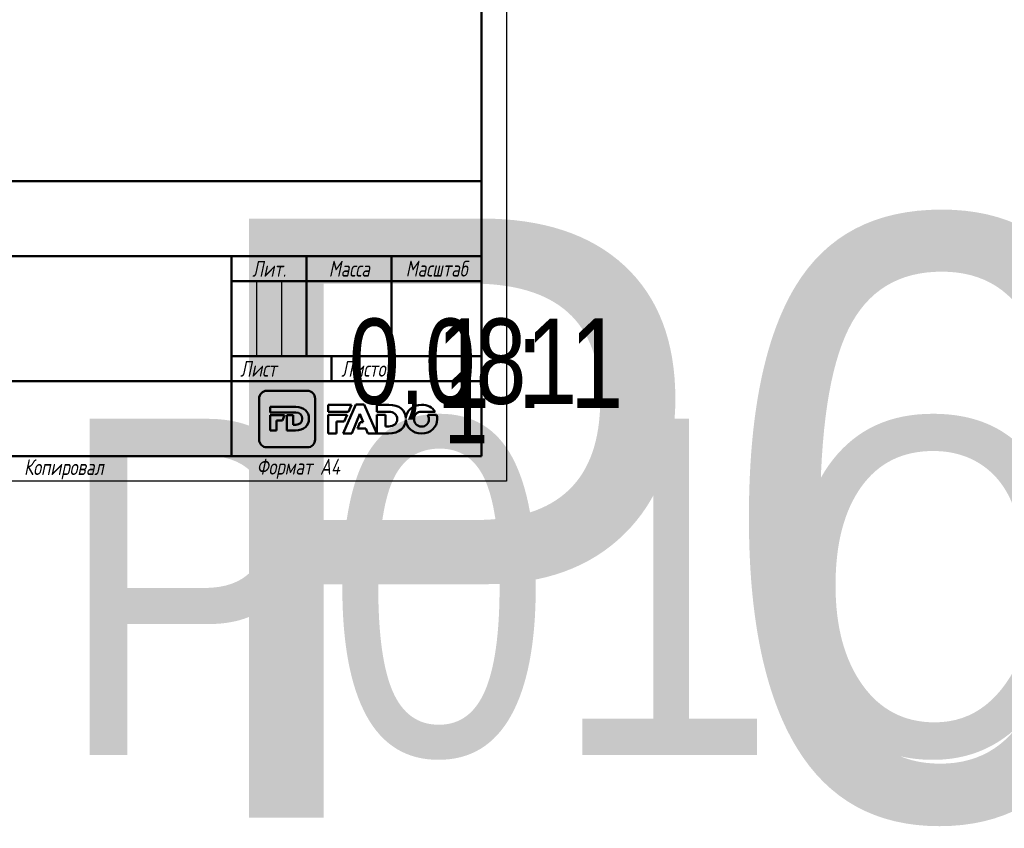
# Model space of a CAD drawing. Header units: millimetres. Extents: x -125 to 744, y -69 to 356.
# Tile 9 of 11: x 113 to 310, y -69 to 92. Entities that reach past the tile are written whole.
import ezdxf
from ezdxf.enums import TextEntityAlignment as Align

# ---------------------------------------------------------------- set-up
doc = ezdxf.new("R2018")
doc.units = ezdxf.units.MM
for name, color, linetype, lineweight in [('Заголовок (ГОСТ)', 7, 'Continuous', 50), ('Кромка (ГОСТ)', 7, 'Continuous', 50), ('Эскизная геометрия (ГОСТ)', 7, 'Continuous', 50)]:
    doc.layers.add(name, color=color, linetype=linetype, lineweight=lineweight)
doc.styles.get("Standard").update_dxf_attribs({"font": 'GOST Common Italic.ttf'})
doc.styles.add('Альтернативный текст (ГОСТ)', font='txt', dxfattribs={"width": 0.8})

# ---------------------------------------------------------------- blocks, each defined once
blk = doc.blocks.new('Основные надписи ГОСТ - Форма 1')
at = {"layer": 'Заголовок (ГОСТ)'}
for p, q in [((0, 55), (185, 55)), ((185, 0), (185, 55)), ((65, 40), (185, 40)), ((135, 40), (135, 0)), ((150, 40), (150, 20)), ((167, 40), (167, 20)), ((135, 35), (185, 35)), ((135, 20), (185, 20)), ((155, 20), (155, 15)), ((65, 15), (185, 15)), ((185, 0), (0, 0))]:
    blk.add_line(p, q, dxfattribs=at)
at = {"layer": 'Заголовок (ГОСТ)', "linetype": 'Continuous', "lineweight": 25}
for p, q in [((140, 35), (140, 20)), ((145, 35), (145, 20))]:
    blk.add_line(p, q, dxfattribs=at)
at = {"layer": 'Заголовок (ГОСТ)', "char_height": 3.17, "style": 'Альтернативный текст (ГОСТ)'}
for s, insert, width, attachment_point in [('\\fGOST Common|b0|i1;\\H3.1700;Масштаб', (176.02, 37.53), 17.8316, 5), ('\\fGOST Common|b0|i1;\\H3.1700;Лит.', (142.52, 37.49), 14.9766, 5), ('\\fGOST Common|b0|i1;\\H3.1700;Масса', (158.55, 37.51), 16.9878, 5), ('\\fGOST Common|b0|i1;\\H3.1700;Лист', (140.37, 17.5), 10.5071, 5), ('\\fGOST Common|b0|i1;\\H3.1700;Листов', (162.21, 17.5), 14.3668, 5), ('\\A1;', (150.6, 17.54), 8.8313, 5), ('\\fGOST Common|b0|i1;\\H3.1700;Копировал', (93.48, -0.59), 19.7871, 1)]:
    blk.add_mtext(s, dxfattribs=dict(at, insert=insert, width=width, attachment_point=attachment_point))
at = {"layer": 'Заголовок (ГОСТ)', "lineweight": 30, "flags": 104}
for tag, height, width, p in [('Изм1', 2.89, 0.7, (3.51, 52.52)), ('Лист1', 2.89, 0.7, (12.03, 52.52)), ('Докум1', 2.89, 0.7, (28.54, 52.48)), ('Изм2', 2.89, 0.7, (3.5, 47.52)), ('Лист2', 2.89, 0.7, (12.01, 47.5)), ('Докум2', 2.89, 0.7, (28.53, 47.5)), ('Изм3', 2.89, 0.7, (3.5, 42.5)), ('Лист3', 2.89, 0.7, (12.01, 42.51)), ('Докум3', 2.89, 0.7, (28.51, 42.48)), ('Изм4', 2.89, 0.7, (3.51, 37.5)), ('Лист4', 2.89, 0.7, (12, 37.53)), ('Докум4', 2.89, 0.7, (28.51, 37.52)), ('НАИМЕНОВАНИЕ', 5, 0.8, (100.03, 29.98)), ('Литера', 3.5, 0.8, (137.52, 27.25)), ('Литера2', 3.5, 0.8, (142.51, 27.22)), ('Литера3', 3.5, 0.8, (147.52, 27.21)), ('Масса', 3.5, 0.8, (158.47, 27.53)), ('Масштаб', 3.5, 0.8, (176, 27.6)), ('Тип_документа', 3.17, 0.8, (100.08, 17.56)), ('Листов', 3.17, 0.8, (177.46, 17.58)), ('Материал_Класс', 3.5, 0.9, (100, 7.5))]:
    blk.add_attdef(tag, text='', height=height, dxfattribs=dict(at, width=width)).set_placement(p, align=Align.MIDDLE_CENTER)
for tag, height, width, p in [('Подп1', 2.89, 0.7, (40.01, 52.51)), ('Дата1', 2, 0.7, (55.01, 52.51)), ('Подп2', 2.89, 0.7, (40.01, 47.5)), ('Дата2', 2, 0.7, (55.01, 47.49)), ('Подп3', 2.89, 0.7, (40.01, 42.51)), ('Дата3', 2, 0.7, (55.02, 42.52)), ('Подп4', 2.89, 0.7, (40.01, 37.51)), ('Дата4', 2, 0.7, (55.02, 37.51)), ('АВТОР', 3.17, 0.8, (17.41, 27.49)), ('Разработал_Подп.', 2.89, 0.7, (40.05, 27.51)), ('ДАТА_СОЗДАНИЯ', 2, 0.7, (55.01, 27.51)), ('ПРОВЕРИЛ', 3.17, 0.8, (17.41, 22.53)), ('Проверил_Подп.', 2.89, 0.7, (40.05, 22.52)), ('ДАТА_ПРОВЕРКИ', 2, 0.7, (55.02, 22.51)), ('ТЕХНОЛОГ', 3.17, 0.8, (17.33, 17.54)), ('Технолог_Подп.', 2.89, 0.7, (40.05, 17.51)), ('Технолог_Дата', 2, 0.7, (55.01, 17.5)), ('НАЧ._ОТДЕЛА', 3.17, 0.8, (17.46, 12.45)), ('Руководитель_Подп.', 2.89, 0.7, (40.01, 12.5)), ('Должность_руководителя', 3.17, 0.8, (0.52, 12.51)), ('Руководитель_Дата', 2, 0.7, (55.01, 12.51)), ('НОРМОКОНТРОЛЬ', 3.17, 0.8, (17.37, 7.48)), ('Нормоконтроль_Подп.', 2.89, 0.7, (40.05, 7.52)), ('ДАТА_НОРМОКОНТРОЛЯ', 2, 0.7, (55.02, 7.51)), ('УТВЕРДИЛ', 3.17, 0.8, (17.4, 2.51)), ('Утвердил_Подп.', 2.89, 0.7, (40.05, 2.51)), ('ДАТА_УТВЕРЖДЕНИЯ', 2, 0.7, (55.01, 2.5))]:
    blk.add_attdef(tag, text='', height=height, dxfattribs=dict(at, width=width)).set_placement(p, align=Align.MIDDLE_LEFT)
for tag, height, p in [('ОБОЗНАЧЕНИЕ', 5, (125.33, 47.56)), ('ОРГАНИЗАЦИЯ', 3.5, (160.02, 7.6))]:
    blk.add_attdef(tag, text='', height=height, dxfattribs=at).set_placement(p, align=Align.MIDDLE_CENTER)
at = {"layer": 'Заголовок (ГОСТ)', "lineweight": 30, "width": 0.9, "flags": 104}
for tag, p in [('Материал_Наим.', (133.71, 9.75)), ('Материал_ГОСТ', (134.04, 4.06))]:
    blk.add_attdef(tag, text='', height=3.5, dxfattribs=at).set_placement(p, align=Align.MIDDLE_RIGHT)
blk = doc.blocks.new('Рамки ГОСТ_ граница 297x210')
at = {"layer": 'Кромка (ГОСТ)', "lineweight": 25}
for p, q in [((210, 297), (210, 0)), ((210, 0), (0, 0))]:
    blk.add_line(p, q, dxfattribs=at)
at = {"layer": 'Кромка (ГОСТ)'}
for p, q in [((205, 5), (205, 292)), ((20, 5), (205, 5))]:
    blk.add_line(p, q, dxfattribs=at)
at = {"layer": 'Кромка (ГОСТ)', "insert": (160, 4.5), "char_height": 3.17, "attachment_point": 1, "style": 'Альтернативный текст (ГОСТ)'}
blk.add_mtext('\\A1;\\fGOST Common|b0|i1;\\H3.1700;Формат A4', dxfattribs=at)

msp = doc.modelspace()

# ---------------------------------------------------------------- linework, layer by layer
at = {"layer": 'Эскизная геометрия (ГОСТ)', "linetype": 'Continuous'}
for p, q in [((170.162, 18.108), (162.063, 18.108)), ((160.505, 16.535), (160.505, 8.364)), ((171.722, 8.364), (171.722, 16.535)), ((162.71, 14.89), (162.71, 13.741)), ((167.836, 14.89), (162.71, 14.89)), ((162.71, 13.741), (167.856, 13.741)), ((165.622, 13.204), (162.71, 13.204)), ((162.71, 13.204), (162.71, 10.161)), ((164.009, 12.176), (165.186, 12.176)), ((164.009, 10.161), (164.009, 12.176)), ((165.186, 12.176), (165.622, 13.204)), ((167.326, 13.204), (166.027, 13.204)), ((166.027, 13.204), (166.027, 10.161)), ((167.326, 11.323), (167.326, 13.204)), ((162.71, 10.161), (164.009, 10.161)), ((166.027, 10.161), (167.809, 10.161)), ((167.856, 11.323), (167.326, 11.323)), ((162.063, 6.793), (170.162, 6.793))]:
    msp.add_line(p, q, dxfattribs=at)
at = {"layer": 'Эскизная геометрия (ГОСТ)'}
for p, q in [((174.341, 15.304), (174.341, 13.909)), ((178.997, 15.304), (174.341, 15.304)), ((174.341, 13.909), (178.375, 13.909)), ((179.882, 15.346), (177.299, 9.565)), ((178.375, 13.909), (178.997, 15.304)), ((181.502, 15.346), (179.882, 15.346)), ((184.085, 9.565), (181.502, 15.346)), ((184.085, 15.303), (184.085, 13.909)), ((186.426, 15.303), (184.085, 15.303)), ((184.085, 13.909), (186.452, 13.909)), ((192.989, 13.922), (195.708, 13.922)), ((174.341, 13.29), (174.341, 9.564)), ((178.098, 13.29), (174.341, 13.29)), ((176.022, 9.564), (176.022, 11.979)), ((176.022, 11.979), (177.512, 11.979)), ((177.512, 11.979), (178.098, 13.29)), ((179.066, 9.565), (180.68, 13.459)), ((180.699, 11.827), (180.191, 10.589)), ((180.68, 13.459), (181.355, 11.827)), ((181.355, 11.827), (180.699, 11.827)), ((184.085, 13.29), (184.085, 9.566)), ((185.766, 13.29), (184.085, 13.29)), ((185.766, 10.975), (185.766, 13.29)), ((189.851, 12.543), (189.847, 12.543)), ((189.847, 12.35), (189.849, 12.35)), ((196.008, 13.285), (194.227, 13.285)), ((180.191, 10.589), (181.841, 10.589)), ((181.841, 10.589), (182.282, 9.565)), ((186.452, 10.975), (185.766, 10.975)), ((174.341, 9.564), (176.022, 9.564)), ((177.299, 9.565), (179.066, 9.565)), ((182.282, 9.565), (184.085, 9.565)), ((184.085, 9.566), (186.391, 9.566))]:
    msp.add_line(p, q, dxfattribs=at)
at = {"layer": 'Эскизная геометрия (ГОСТ)', "linetype": 'Continuous'}
for points in [[(162.063, 18.108), (161.204, 18.108), (160.505, 17.403), (160.505, 16.535)], [(171.722, 16.535), (171.722, 17.403), (171.023, 18.108), (170.162, 18.108)], [(170.481, 12.539), (170.481, 13.917), (169.51, 14.89), (167.836, 14.89)], [(167.809, 10.161), (169.496, 10.161), (170.481, 11.175), (170.481, 12.539)], [(167.856, 13.741), (168.633, 13.741), (169.149, 13.289), (169.149, 12.532)], [(169.149, 12.532), (169.149, 11.757), (168.633, 11.323), (167.856, 11.323)], [(160.505, 8.364), (160.505, 7.496), (161.204, 6.793), (162.063, 6.793)], [(170.162, 6.793), (171.023, 6.793), (171.722, 7.496), (171.722, 8.364)]]:
    msp.add_open_spline(points, degree=3, dxfattribs=at)
at = {"layer": 'Эскизная геометрия (ГОСТ)'}
for points in [[(189.847, 12.543), (189.801, 14.167), (188.552, 15.303), (186.426, 15.303)], [(186.452, 13.909), (187.456, 13.909), (188.124, 13.361), (188.124, 12.443)], [(193.003, 15.304), (191.244, 15.304), (189.914, 14.079), (189.851, 12.543)], [(191.511, 12.429), (191.511, 13.243), (192.103, 13.922), (192.989, 13.922)], [(195.708, 13.922), (195.174, 14.754), (194.19, 15.304), (193.003, 15.304)], [(186.391, 9.566), (188.53, 9.566), (189.796, 10.745), (189.847, 12.35)], [(188.124, 12.443), (188.124, 11.5), (187.456, 10.975), (186.452, 10.975)], [(189.849, 12.35), (189.892, 10.784), (191.214, 9.554), (192.989, 9.554)], [(193.003, 10.937), (192.12, 10.937), (191.511, 11.631), (191.511, 12.429)], [(192.989, 9.554), (194.791, 9.554), (196.144, 10.842), (196.144, 12.429)], [(194.49, 12.429), (194.49, 11.616), (193.898, 10.937), (193.003, 10.937)], [(194.227, 13.285), (194.396, 13.04), (194.49, 12.742), (194.49, 12.429)], [(196.144, 12.429), (196.144, 12.728), (196.097, 13.015), (196.008, 13.285)]]:
    msp.add_open_spline(points, degree=3, dxfattribs=at)

# ---------------------------------------------------------------- block references
msp.add_blockref('Рамки ГОСТ_ граница 297x210', (0, 0))
ref = msp.add_blockref('Основные надписи ГОСТ - Форма 1', (20, 5))
lines = msp.add_mtext('P01C ', dxfattribs={"layer": 'Заголовок (ГОСТ)', "insert": (145.326, 52.559), "char_height": 119.843, "attachment_point": 1})
ref.add_attrib('ОБОЗНАЧЕНИЕ', '', (145.326, 52.559), dxfattribs={"flags": 104}).embed_mtext(lines)
lines = msp.add_mtext('\\W0.8000;', dxfattribs={"layer": 'Заголовок (ГОСТ)', "insert": (120.031, 34.975), "char_height": 69.6093, "attachment_point": 1})
ref.add_attrib('НАИМЕНОВАНИЕ', '', (120.031, 34.975), dxfattribs={"flags": 104}).embed_mtext(lines)
lines = msp.add_mtext('\\W0.8000;', dxfattribs={"layer": 'Заголовок (ГОСТ)', "insert": (120.078, 22.558), "char_height": 69.7033, "attachment_point": 1})
ref.add_attrib('Тип_документа', '', (120.078, 22.558), dxfattribs={"flags": 104}).embed_mtext(lines)
lines = msp.add_mtext('\\W0.9000;P01C 18.03.2020', dxfattribs={"layer": 'Заголовок (ГОСТ)', "insert": (120, 12.5), "char_height": 67.25762, "attachment_point": 1})
ref.add_attrib('Материал_Класс', '', (120, 12.5), dxfattribs={"flags": 104}).embed_mtext(lines)
lines = msp.add_mtext('\\W0.9000;', dxfattribs={"layer": 'Заголовок (ГОСТ)', "insert": (153.707, 14.751), "char_height": 66.9754, "attachment_point": 1})
ref.add_attrib('Материал_Наим.', '', (153.707, 14.751), dxfattribs={"flags": 104}).embed_mtext(lines)
lines = msp.add_mtext('\\W0.9000;', dxfattribs={"layer": 'Заголовок (ГОСТ)', "insert": (154.04, 9.057), "char_height": 66.7532, "attachment_point": 1})
ref.add_attrib('Материал_ГОСТ', '', (154.04, 9.057), dxfattribs={"flags": 104}).embed_mtext(lines)
lines = msp.add_mtext('\\W0.8000;', dxfattribs={"layer": 'Заголовок (ГОСТ)', "insert": (157.52, 32.251), "char_height": 5.0288, "attachment_point": 1})
ref.add_attrib('Литера', '', (157.52, 32.251), dxfattribs={"flags": 104}).embed_mtext(lines)
lines = msp.add_mtext('\\W0.8000;', dxfattribs={"layer": 'Заголовок (ГОСТ)', "insert": (162.512, 32.221), "char_height": 5.0288, "attachment_point": 1})
ref.add_attrib('Литера2', '', (162.512, 32.221), dxfattribs={"flags": 104}).embed_mtext(lines)
lines = msp.add_mtext('\\W0.8000;', dxfattribs={"layer": 'Заголовок (ГОСТ)', "insert": (167.518, 32.211), "char_height": 5.017, "attachment_point": 1})
ref.add_attrib('Литера3', '', (167.518, 32.211), dxfattribs={"flags": 104}).embed_mtext(lines)
lines = msp.add_mtext('\\W0.8000;0,081', dxfattribs={"layer": 'Заголовок (ГОСТ)', "insert": (178.469, 32.533), "char_height": 17.04355, "attachment_point": 1})
ref.add_attrib('Масса', '', (178.469, 32.533), dxfattribs={"flags": 104}).embed_mtext(lines)
lines = msp.add_mtext('\\W0.8000;1 : 1', dxfattribs={"layer": 'Заголовок (ГОСТ)', "insert": (195.997, 32.603), "char_height": 17.94756, "attachment_point": 1})
ref.add_attrib('Масштаб', '', (195.997, 32.603), dxfattribs={"flags": 104}).embed_mtext(lines)
lines = msp.add_mtext('\\W0.8000;1', dxfattribs={"layer": 'Заголовок (ГОСТ)', "insert": (197.459, 22.579), "char_height": 14.9653, "attachment_point": 1})
ref.add_attrib('Листов', '', (197.459, 22.579), dxfattribs={"flags": 104}).embed_mtext(lines)

doc.saveas('drawing.dxf')
